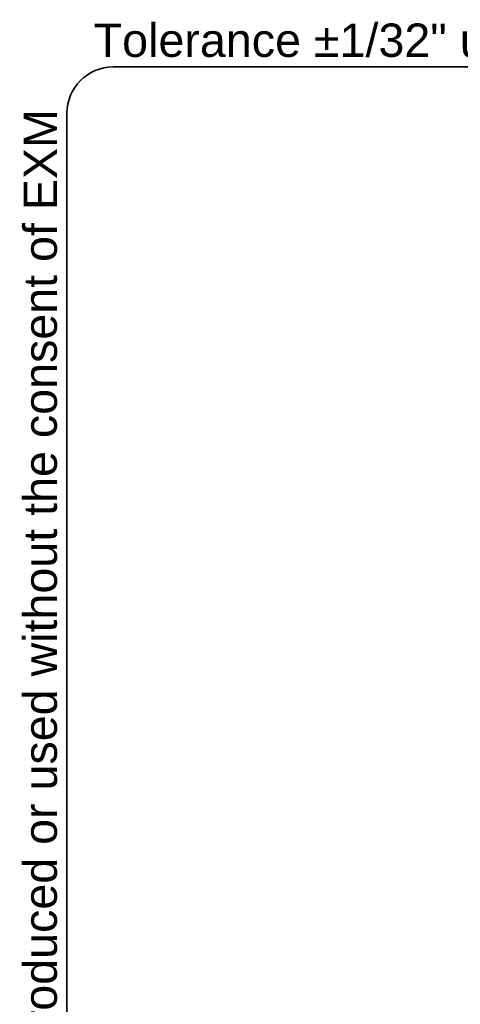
# Model space of a CAD drawing. Header units: inches. Extents: x 3 to 143, y 2 to 93.
# Tile 14 of 36: x 3 to 13, y 70 to 93. Entities that reach past the tile are written whole.
import ezdxf

# ---------------------------------------------------------------- set-up
doc = ezdxf.new("R2010")
doc.units = ezdxf.units.IN
doc.header["$LTSCALE"] = 8.561686
doc.header["$MEASUREMENT"] = 0
doc.layers.get('0').update_dxf_attribs({"lineweight": 25})
doc.layers.add('Sketch Geometry(ANSI)', color=7, linetype='Continuous', lineweight=25)
doc.layers.add('Symbols(ANSI)', color=7, linetype='Continuous', lineweight=25)
doc.styles.add('Current-ANSI', font='arial.ttf')

# ---------------------------------------------------------------- blocks, each defined once
blk = doc.blocks.new('Borders 1_EXM - B (Inch)')
at = {"layer": 'Sketch Geometry(ANSI)', "linetype": 'Continuous', "lineweight": 35}
for p, q in [((16.4375, 10.6915), (0.5625, 10.6915)), ((0.4375, 10.5665), (0.4375, 0.3795))]:
    blk.add_line(p, q, dxfattribs=at)
blk.add_arc((0.5625, 10.5665), 0.125, 90, 180, dxfattribs=at)
at = {"layer": 'Symbols(ANSI)', "color": 7, "insert": (0.5095, 10.6915), "char_height": 0.09, "attachment_point": 7, "style": 'Current-ANSI'}
blk.add_mtext('Tolerance ±1/32" unless otherwise specified', dxfattribs=at)
at = {"layer": 'Symbols(ANSI)', "color": 7, "insert": (0.4375, 5.4415), "char_height": 0.09, "attachment_point": 7, "rotation": 90, "style": 'Current-ANSI'}
blk.add_mtext('This drawing is confidential and must not be reproduced or used without the consent of EXM', dxfattribs=at)
at = {"layer": 'Symbols(ANSI)', "color": 7, "style": 'Current-ANSI'}
blk.add_attdef('FILENAME_AND_PATH_001', (6.0337, 10.718), '', height=0.09, dxfattribs=at)

msp = doc.modelspace()

# ---------------------------------------------------------------- block references
at = {"xscale": 8.561686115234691, "yscale": 8.561686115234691, "zscale": 8.561686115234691}
msp.add_blockref('Borders 1_EXM - B (Inch)', (0, 0), dxfattribs=at)

doc.saveas('drawing.dxf')
